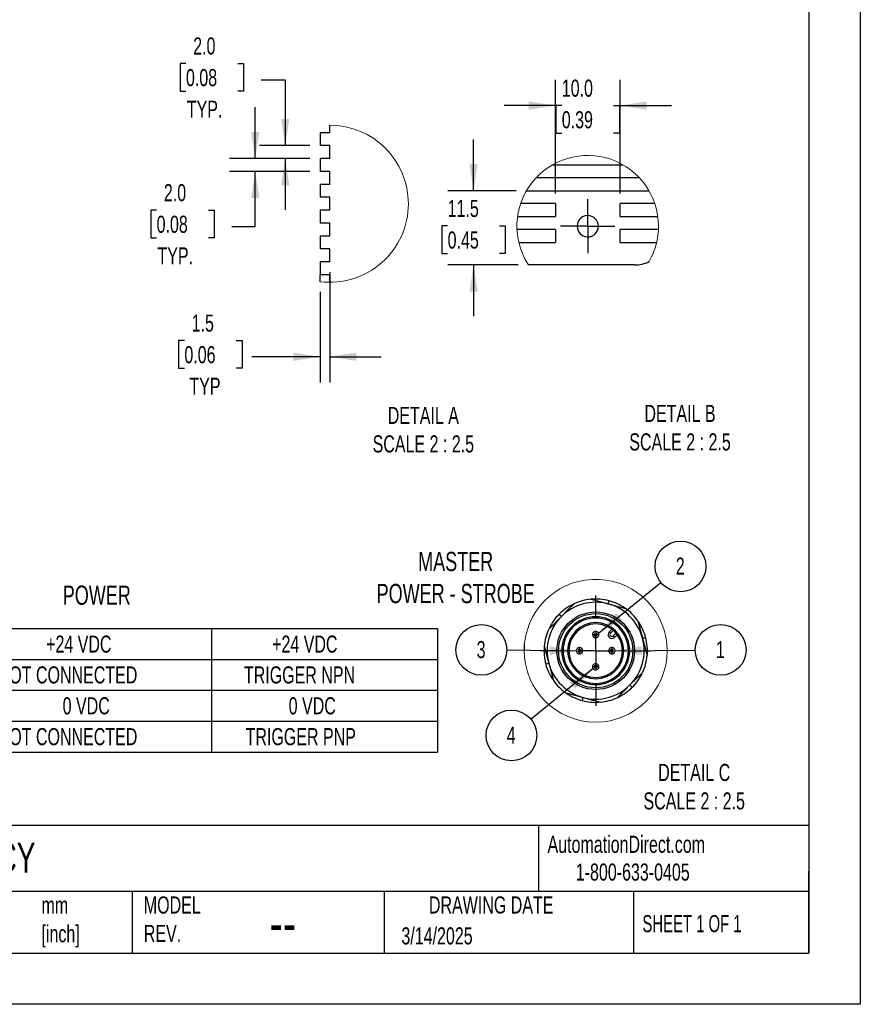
# Model space of a CAD drawing. Header units: millimetres. Extents: x 0 to 699, y 0 to 540.
# Tile 4 of 5: x 438 to 699, y 0 to 305. Entities that reach past the tile are written whole.
import ezdxf

# ---------------------------------------------------------------- set-up
doc = ezdxf.new("R2010")
doc.units = ezdxf.units.MM
doc.header["$LTSCALE"] = 2.5
doc.linetypes.add('CENTERX2', pattern=[20.32, 12.7, -2.54, 2.54, -2.54])
doc.layers.add('CENTER', color=40, linetype='CENTERX2')
doc.layers.add('DIMENSIONS', color=140, linetype='Continuous', lineweight=25)
doc.layers.add('TEXT', color=140, linetype='Continuous', lineweight=25)
doc.styles.add('SLDTEXTSTYLE0', font='TXT', dxfattribs={"width": 0.7})
doc.styles.add('SLDTEXTSTYLE1', font='TXT', dxfattribs={"width": 0.65})
doc.dimstyles.new('SLDDIMSTYLE7', dxfattribs={"dimtxt": 5.39502, "dimasz": 8.255, "dimexe": 0, "dimexo": 0.0625, "dimgap": 1.348755, "dimtad": 0, "dimtih": 1, "dimtoh": 1, "dimdec": 1, "dimlfac": 0.5, "dimrnd": 1e-09, "dimzin": 4, "dimdsep": 46, "dimtxsty": 'SLDTEXTSTYLE0', "dimsah": 1, "dimcen": 0.09, "dimadec": 0, "dimazin": 1, "dimtfac": 1, "dimtdec": 1, "dimtmove": 0, "dimatfit": 0, "dimfxl": 0, "dimfrac": 2, "dimtolj": 1, "dimtzin": 12, "dimarcsym": 0})
doc.dimstyles.new('SLDDIMSTYLE8', dxfattribs={"dimtxt": 5.39502, "dimasz": 8.255, "dimexe": 0, "dimexo": 0.0625, "dimgap": 1.348755, "dimtad": 0, "dimtih": 1, "dimtoh": 1, "dimdec": 1, "dimlfac": 0.5, "dimrnd": 1e-09, "dimzin": 12, "dimdsep": 46, "dimtxsty": 'SLDTEXTSTYLE0', "dimsah": 1, "dimcen": 0.09, "dimadec": 0, "dimazin": 3, "dimtfac": 1, "dimtdec": 1, "dimtmove": 0, "dimatfit": 0, "dimfxl": 0, "dimfrac": 2, "dimtolj": 1, "dimtzin": 12, "dimarcsym": 0})
doc.dimstyles.new('SLDDIMSTYLE9', dxfattribs={"dimtxt": 0.18, "dimasz": 8.255, "dimexe": 0, "dimexo": 0.0625, "dimgap": 0, "dimtad": 0, "dimtih": 1, "dimtoh": 1, "dimdec": 0, "dimrnd": 1e-09, "dimzin": 0, "dimdsep": 46, "dimtxsty": 'Standard', "dimsah": 1, "dimcen": 0.09, "dimadec": 0, "dimazin": 0, "dimtfac": 8.255, "dimtdec": 0, "dimtofl": 0, "dimtmove": 0, "dimatfit": 3, "dimfxl": 0, "dimfrac": 2, "dimtolj": 1, "dimtzin": 0, "dimarcsym": 0})

# ---------------------------------------------------------------- blocks, each defined once
blk = doc.blocks.new('SW_TABLEANNOTATION_0')
at = {"layer": 'DIMENSIONS', "color": 0}
for p, q in [((0, 0), (0, -9.56)), ((0, 0), (69.92, 0)), ((69.92, 0), (69.92, -9.56)), ((69.92, 0), (139.84, 0)), ((139.84, 0), (139.84, -9.56)), ((139.84, 0), (209.76, 0)), ((209.76, 0), (209.76, -9.56)), ((0, -9.56), (0, -19.11)), ((0, -9.56), (69.92, -9.56)), ((69.92, -9.56), (69.92, -19.11)), ((69.92, -9.56), (139.84, -9.56)), ((139.84, -9.56), (139.84, -19.11)), ((139.84, -9.56), (209.76, -9.56)), ((209.76, -9.56), (209.76, -19.11)), ((0, -19.11), (0, -28.67)), ((0, -19.11), (69.92, -19.11)), ((69.92, -19.11), (69.92, -28.67)), ((69.92, -19.11), (139.84, -19.11)), ((139.84, -19.11), (139.84, -28.67)), ((139.84, -19.11), (209.76, -19.11)), ((209.76, -19.11), (209.76, -28.67)), ((0, -28.67), (0, -38.22)), ((0, -28.67), (69.92, -28.67)), ((69.92, -28.67), (69.92, -38.22)), ((69.92, -28.67), (139.84, -28.67)), ((139.84, -28.67), (139.84, -38.22)), ((139.84, -28.67), (209.76, -28.67)), ((209.76, -28.67), (209.76, -38.22)), ((0, -38.22), (69.92, -38.22)), ((69.92, -38.22), (139.84, -38.22)), ((139.84, -38.22), (209.76, -38.22))]:
    blk.add_line(p, q, dxfattribs=at)
at = {"layer": 'DIMENSIONS', "color": 0, "attachment_point": 1, "style": 'SLDTEXTSTYLE0'}
for s, insert, char_height in [('PIN-1 (BROWN)', (1.25, -2.15), 5.2917), ('+24 VDC', (88.67, -2.15), 5.292), ('+24 VDC', (158.6, -2.15), 5.292), ('PIN-2 (WHITE)', (1.25, -11.7), 5.2917), ('NOT CONNECTED', (73.71, -11.7), 5.2917), ('TRIGGER NPN', (149.88, -11.7), 5.2917), ('PIN-3 (BLUE)', (1.25, -21.26), 5.2917), ('0 VDC', (93.8, -21.26), 5.292), ('0 VDC', (163.73, -21.26), 5.292), ('PIN-4 (BLACK)', (1.25, -30.81), 5.2917), ('NOT CONNECTED', (73.71, -30.81), 5.2917), ('TRIGGER PNP', (150.4, -30.81), 5.2917)]:
    blk.add_mtext(s, dxfattribs=dict(at, insert=insert, char_height=char_height))
blk = doc.blocks.new('_D_22')
at = {"layer": 'DIMENSIONS'}
for p, q in [((489.87, 291.3), (488.06, 291.3)), ((488.06, 291.3), (488.06, 282.72)), ((505.9, 291.3), (507.71, 291.3)), ((507.71, 291.3), (507.71, 282.72)), ((513.15, 286.25), (520.59, 286.25)), ((520.59, 286.25), (520.59, 265.84)), ((488.06, 282.72), (489.87, 282.72)), ((507.71, 282.72), (505.9, 282.72)), ((528.19, 265.84), (512.65, 265.84)), ((528.19, 261.84), (512.65, 261.84)), ((520.59, 261.84), (520.59, 245.96))]:
    blk.add_line(p, q, dxfattribs=at)
for points in [[(520.59, 265.84), (521.86, 274.09), (519.32, 274.09)], [(520.59, 261.84), (519.32, 253.58), (521.86, 253.58)]]:
    blk.add_solid(points, dxfattribs=at)
at = {"layer": 'DIMENSIONS', "char_height": 5.292, "attachment_point": 1, "style": 'SLDTEXTSTYLE0'}
for s, insert in [('2.0', (492.11, 299.33)), ('0.08', (489.87, 289.54)), ('TYP.', (490.13, 279.76))]:
    blk.add_mtext(s, dxfattribs=dict(at, insert=insert))
blk = doc.blocks.new('_D_23')
at = {"layer": 'DIMENSIONS'}
for p, q in [((511.31, 261.84), (511.31, 277.71)), ((528.19, 261.84), (503.38, 261.84)), ((528.19, 257.84), (503.38, 257.84)), ((511.31, 240.84), (511.31, 257.84)), ((480.79, 245.88), (478.98, 245.88)), ((478.98, 245.88), (478.98, 237.31)), ((496.82, 245.88), (498.63, 245.88)), ((498.63, 245.88), (498.63, 237.31)), ((504.07, 240.84), (511.31, 240.84)), ((478.98, 237.31), (480.79, 237.31)), ((498.63, 237.31), (496.82, 237.31))]:
    blk.add_line(p, q, dxfattribs=at)
for points in [[(511.31, 261.84), (512.58, 270.09), (510.04, 270.09)], [(511.31, 257.84), (510.04, 249.58), (512.58, 249.58)]]:
    blk.add_solid(points, dxfattribs=at)
at = {"layer": 'DIMENSIONS', "char_height": 5.292, "attachment_point": 1, "style": 'SLDTEXTSTYLE0'}
for s, insert in [('2.0', (483.03, 253.91)), ('0.08', (480.79, 244.13)), ('TYP.', (481.05, 234.35))]:
    blk.add_mtext(s, dxfattribs=dict(at, insert=insert))
blk = doc.blocks.new('_D_24')
at = {"layer": 'DIMENSIONS'}
for p, q in [((534.36, 226.66), (534.36, 192.54)), ((531.36, 220.53), (531.36, 192.54)), ((489.38, 205.52), (487.57, 205.52)), ((487.57, 205.52), (487.57, 196.95)), ((505.42, 205.52), (507.23, 205.52)), ((507.23, 205.52), (507.23, 196.95)), ((531.36, 200.47), (510.25, 200.47)), ((534.36, 200.47), (550.24, 200.47)), ((487.57, 196.95), (489.38, 196.95)), ((507.23, 196.95), (505.42, 196.95))]:
    blk.add_line(p, q, dxfattribs=at)
for points in [[(531.36, 200.47), (523.11, 201.74), (523.11, 199.2)], [(534.36, 200.47), (542.62, 199.2), (542.62, 201.74)]]:
    blk.add_solid(points, dxfattribs=at)
at = {"layer": 'DIMENSIONS', "char_height": 5.292, "attachment_point": 1, "style": 'SLDTEXTSTYLE0'}
for s, insert in [('1.5', (491.63, 213.55)), ('0.06', (489.38, 203.77)), ('TYP', (490.93, 193.99))]:
    blk.add_mtext(s, dxfattribs=dict(at, insert=insert))
blk = doc.blocks.new('_D_25')
at = {"layer": 'DIMENSIONS'}
for p, q in [((604.17, 251.05), (604.17, 286.18)), ((624.17, 251.05), (624.17, 286.18)), ((604.17, 278.24), (588.3, 278.24)), ((606.15, 278.24), (604.34, 278.24)), ((604.34, 278.24), (604.34, 269.67)), ((622.18, 278.24), (623.99, 278.24)), ((623.99, 278.24), (623.99, 269.67)), ((624.17, 278.24), (640.05, 278.24)), ((604.34, 269.67), (606.15, 269.67)), ((623.99, 269.67), (622.18, 269.67))]:
    blk.add_line(p, q, dxfattribs=at)
for points in [[(604.17, 278.24), (595.92, 279.51), (595.92, 276.97)], [(624.17, 278.24), (632.43, 276.97), (632.43, 279.51)]]:
    blk.add_solid(points, dxfattribs=at)
at = {"layer": 'DIMENSIONS', "char_height": 5.292, "attachment_point": 1, "style": 'SLDTEXTSTYLE0'}
for s, insert in [('10.0', (606.15, 286.27)), ('0.39', (606.15, 276.49))]:
    blk.add_mtext(s, dxfattribs=dict(at, insert=insert))
blk = doc.blocks.new('_D_26')
at = {"layer": 'DIMENSIONS'}
for p, q in [((578.85, 251.88), (578.85, 267.75)), ((592.05, 251.88), (570.91, 251.88)), ((570.83, 241), (569.02, 241)), ((569.02, 241), (569.02, 232.43)), ((586.87, 241), (588.68, 241)), ((588.68, 241), (588.68, 232.43)), ((569.02, 232.43), (570.83, 232.43)), ((588.68, 232.43), (586.87, 232.43)), ((592.67, 228.88), (570.91, 228.88)), ((578.85, 228.88), (578.85, 213))]:
    blk.add_line(p, q, dxfattribs=at)
for points in [[(578.85, 251.88), (580.12, 260.13), (577.58, 260.13)], [(578.85, 228.88), (577.58, 220.62), (580.12, 220.62)]]:
    blk.add_solid(points, dxfattribs=at)
at = {"layer": 'DIMENSIONS', "char_height": 5.292, "attachment_point": 1, "style": 'SLDTEXTSTYLE0'}
for s, insert in [('11.5', (570.83, 249.03)), ('0.45', (570.83, 239.25))]:
    blk.add_mtext(s, dxfattribs=dict(at, insert=insert))
blk = doc.blocks.new('SW_CENTERMARKSYMBOL_19')
at = {"layer": 'CENTER', "color": 0}
for p, q in [((0, 5.08), (0, 8.38)), ((0, 0), (0, 5.08)), ((-5.08, 0), (-8.38, 0)), ((0, 0), (-5.08, 0)), ((0, 0), (0, -5.08)), ((0, 0), (5.08, 0)), ((5.08, 0), (8.38, 0)), ((0, -5.08), (0, -8.38))]:
    blk.add_line(p, q, dxfattribs=at)
blk = doc.blocks.new('SW_NOTE_0')
at = {"layer": 'DIMENSIONS', "color": 0}
blk.add_circle((7.86, 0.07), 7.86, dxfattribs=at)
at = {"layer": 'DIMENSIONS', "color": 0, "insert": (7.77, 2.82), "char_height": 5.29, "attachment_point": 2, "style": 'SLDTEXTSTYLE0'}
blk.add_mtext('1', dxfattribs=at)
blk = doc.blocks.new('SW_NOTE_0_1')
at = {"layer": 'DIMENSIONS', "color": 0}
blk.add_circle((-6.08, -4.98), 7.86, dxfattribs=at)
at = {"layer": 'DIMENSIONS', "color": 0, "insert": (-6.17, -2.23), "char_height": 5.29, "attachment_point": 2, "style": 'SLDTEXTSTYLE0'}
blk.add_mtext('4', dxfattribs=at)
blk = doc.blocks.new('SW_NOTE_0_2')
at = {"layer": 'DIMENSIONS', "color": 0}
blk.add_circle((-7.86, 0.09), 7.86, dxfattribs=at)
at = {"layer": 'DIMENSIONS', "color": 0, "insert": (-7.95, 2.85), "char_height": 5.29, "attachment_point": 2, "style": 'SLDTEXTSTYLE0'}
blk.add_mtext('3', dxfattribs=at)
blk = doc.blocks.new('SW_NOTE_0_3')
at = {"layer": 'DIMENSIONS', "color": 0}
blk.add_circle((6.1, 4.96), 7.86, dxfattribs=at)
at = {"layer": 'DIMENSIONS', "color": 0, "insert": (6, 7.71), "char_height": 5.29, "attachment_point": 2, "style": 'SLDTEXTSTYLE0'}
blk.add_mtext('2', dxfattribs=at)
blk = doc.blocks.new('SW_CENTERMARKSYMBOL_20')
at = {"layer": 'CENTER', "color": 0}
for p, q in [((0, 10.16), (0, 17.08)), ((0, 0), (0, 5.08)), ((-10.16, 0), (-17.08, 0)), ((0, 0), (-5.08, 0)), ((0, 0), (0, -5.08)), ((0, 0), (5.08, 0)), ((10.16, 0), (17.08, 0)), ((0, -10.16), (0, -17.08))]:
    blk.add_line(p, q, dxfattribs=at)

msp = doc.modelspace()

# ---------------------------------------------------------------- linework, layer by layer
at = {"color": 7, "linetype": 'Continuous'}
for p, q in [((698.51, 539.76), (698.51, 0.01)), ((698.51, 0.01), (0.01, 0.01))]:
    msp.add_line(p, q, dxfattribs=at)
for p, q in [((534.36, 269.84), (534.36, 272.15)), ((534.36, 269.84), (531.36, 269.84)), ((531.36, 269.84), (531.36, 265.84)), ((534.36, 265.84), (531.36, 265.84)), ((534.36, 261.84), (534.36, 265.84)), ((534.36, 261.84), (531.36, 261.84)), ((531.36, 261.84), (531.36, 257.84)), ((603.27, 259.88), (625.08, 259.88)), ((534.36, 257.84), (531.36, 257.84)), ((534.36, 253.84), (534.36, 257.84)), ((534.36, 253.84), (531.36, 253.84)), ((531.36, 253.84), (531.36, 249.84)), ((630.14, 255.88), (598.21, 255.88)), ((595.23, 251.88), (633.12, 251.88)), ((534.36, 249.84), (531.36, 249.84)), ((534.36, 245.84), (534.36, 249.84)), ((604.17, 247.88), (593.42, 247.88)), ((604.17, 247.88), (604.17, 243.88)), ((634.93, 247.88), (624.17, 247.88)), ((624.17, 243.88), (624.17, 247.88)), ((534.36, 245.84), (531.36, 245.84)), ((531.36, 245.84), (531.36, 241.84)), ((592.47, 243.88), (604.17, 243.88)), ((624.17, 243.88), (635.87, 243.88)), ((534.36, 241.84), (531.36, 241.84)), ((534.36, 237.84), (534.36, 241.84)), ((534.36, 237.84), (531.36, 237.84)), ((531.36, 237.84), (531.36, 233.84)), ((604.17, 239.88), (592.29, 239.88)), ((604.17, 239.88), (604.17, 235.88)), ((636.06, 239.88), (624.17, 239.88)), ((624.17, 235.88), (624.17, 239.88)), ((592.85, 235.88), (604.17, 235.88)), ((624.17, 235.88), (635.5, 235.88)), ((534.36, 233.84), (531.36, 233.84)), ((534.36, 229.84), (534.36, 233.84)), ((534.36, 229.84), (531.36, 229.84)), ((531.36, 229.84), (531.36, 225.84)), ((628.67, 228.88), (595.85, 228.88)), ((534.36, 225.84), (531.36, 225.84)), ((531.36, 223.7), (531.36, 225.84)), ((534.36, 223.52), (534.36, 225.84)), ((620.81, 115.34), (621.6, 116.13)), ((615.64, 114.47), (616.16, 114.47)), ((617.12, 114.47), (616.16, 114.47)), ((617.12, 114.47), (617.64, 114.47)), ((622.07, 115.75), (621.24, 114.92)), ((622.08, 114.07), (622.92, 114.9)), ((623.3, 114.43), (622.51, 113.64)), ((594.64, 109.47), (594.64, 111.7)), ((611.64, 109.96), (611.64, 110.47)), ((611.64, 109.96), (611.64, 108.99)), ((621.64, 110.47), (621.64, 109.96)), ((621.64, 108.99), (621.64, 109.96)), ((594.64, 109.47), (594.53, 109.47)), ((606.54, 109.47), (606.14, 109.47)), ((607.94, 109.47), (608.34, 109.47)), ((611.64, 108.47), (611.64, 108.99)), ((621.64, 108.99), (621.64, 108.47)), ((624.94, 109.47), (625.34, 109.47)), ((627.14, 109.47), (626.74, 109.47)), ((616.16, 104.47), (615.64, 104.47)), ((616.16, 104.47), (617.12, 104.47)), ((617.64, 104.47), (617.12, 104.47))]:
    msp.add_line(p, q)
at = {"flags": 128}
for points in [[(615.14, 125.4), (617.89, 124.67), (620.52, 123.96)], [(606.03, 120.08), (607.96, 122.01), (609.97, 124.02)], [(620.52, 123.96), (620.63, 124.36), (620.71, 124.67), (620.76, 124.86), (620.78, 124.93)], [(620.52, 123.96), (623.15, 123.26), (625.9, 122.52)], [(602.1, 116.14), (604.11, 118.15), (606.03, 120.08)], [(606.03, 120.08), (605.74, 120.37), (605.52, 120.6), (605.37, 120.74), (605.33, 120.79)], [(629.69, 118.73), (630.42, 115.99), (631.13, 113.36)], [(620.81, 115.34), (620.82, 115.33), (620.84, 115.31), (620.88, 115.27), (620.94, 115.22), (621, 115.15), (621.07, 115.08), (621.15, 115), (621.24, 114.92)], [(622.45, 113.59), (622.45, 113.6), (622.42, 113.63), (622.39, 113.67), (622.34, 113.73), (622.28, 113.79), (622.21, 113.87), (622.13, 113.96), (622.06, 114.04)], [(622.08, 114.07), (622.17, 113.99), (622.25, 113.91), (622.32, 113.83), (622.38, 113.77), (622.44, 113.72), (622.48, 113.68), (622.5, 113.65), (622.51, 113.64)], [(631.13, 113.36), (631.53, 113.46), (631.84, 113.54), (632.03, 113.6), (632.09, 113.61)], [(631.13, 113.36), (631.83, 110.72), (632.57, 107.98)], [(600.71, 110.97), (601.46, 108.15), (602.15, 105.59)], [(601.18, 105.33), (601.25, 105.35), (601.44, 105.4), (601.75, 105.48), (602.15, 105.59)], [(602.15, 105.59), (602.84, 103.03), (603.59, 100.21)], [(631.18, 102.8), (629.17, 100.79), (627.25, 98.87)], [(627.25, 98.87), (625.32, 96.94), (623.31, 94.93)], [(627.95, 98.16), (627.91, 98.21), (627.76, 98.35), (627.54, 98.57), (627.25, 98.87)], [(607.38, 96.43), (610.19, 95.67), (612.76, 94.98)], [(612.5, 94.02), (612.52, 94.08), (612.57, 94.28), (612.65, 94.58), (612.76, 94.98)], [(612.76, 94.98), (615.32, 94.3), (618.14, 93.54)]]:
    msp.add_lwpolyline(points, dxfattribs=at)
for radius in [12, 11.49]:
    msp.add_circle((616.64, 109.47), radius)
at = {"color": 7, "linetype": 'Continuous', "lineweight": 18}
for centre, radius, start, end in [((534.36, 247.84), 24.32, 0, 90), ((614.17, 240.88), 21.91, 0, 213.2137), ((534.36, 247.84), 24.32, 262.9136, 0), ((614.17, 240.88), 21.91, 330.0725, 0), ((616.64, 109.47), 22.11, 0, 174.2307), ((616.64, 109.47), 22.11, 180, 0)]:
    msp.add_arc(centre, radius, start, end, dxfattribs=at)
for centre, radius, start, end in [((614.17, 240.88), 3.3, 89.9999, 270.0001), ((614.17, 240.88), 3.3, 270.0002, 89.9998), ((628.68, 238.78), 9.9, 269.9558, 296.8852), ((616.64, 109.47), 16, 95.364, 105), ((616.64, 109.47), 16, 75.0002, 95.3639), ((616.64, 109.47), 16, 115.4596, 135), ((616.64, 109.47), 15, 75, 135), ((616.64, 109.47), 16, 105.0001, 114.636), ((616.64, 109.47), 15, 15, 75), ((616.64, 109.47), 16, 55.4595, 74.9999), ((616.64, 109.47), 16, 35.3642, 54.6358), ((616.64, 109.47), 15, 135, 195), ((616.64, 109.47), 16, 134.9999, 153.5861), ((616.64, 109.47), 10.5, 0, 180), ((616.64, 109.47), 10.1, 0, 180), ((616.64, 109.47), 16, 155.3642, 174.6358), ((616.64, 109.47), 8.7, 0, 180), ((616.64, 109.47), 8.3, 0, 180), ((616.64, 109.47), 16, 14.9997, 33.5863), ((616.64, 114.47), 1, 359.9999, 180.0001), ((616.64, 114.47), 1, 180.0003, 359.9997), ((616.64, 114.47), 0.485, 359.9994, 180.0006), ((616.64, 114.47), 0.485, 180.0003, 359.9997), ((621.66, 114.49), 1.2, 134.9999, 311.4314), ((621.66, 114.49), 0.6, 135, 311.431), ((621.66, 114.5), 0.606, 311.4478, 314.9829), ((621.66, 114.49), 1.2, 311.43, 315.0012), ((616.64, 109.47), 15, 315, 15), ((616.64, 109.47), 16, 354.6358, 15.0001), ((616.64, 109.47), 16, 175.4595, 195), ((611.64, 109.47), 1, 89.9999, 270.0001), ((611.64, 109.47), 0.485, 90.0002, 269.9998), ((611.64, 109.47), 1, 269.9999, 90.0001), ((611.64, 109.47), 0.485, 270.0002, 89.9998), ((621.64, 109.47), 1, 89.9999, 270.0001), ((621.64, 109.47), 0.485, 90.0002, 269.9998), ((621.64, 109.47), 1, 269.9999, 90.0001), ((621.64, 109.47), 0.485, 270.0002, 89.9998), ((616.64, 109.47), 10.5, 180, 360), ((616.64, 109.47), 10.1, 180, 0), ((616.64, 109.47), 8.7, 180, 0), ((616.64, 109.47), 8.3, 180, 0), ((616.64, 109.47), 16, 335.3642, 354.6358), ((616.64, 109.47), 16, 195, 213.5862), ((616.64, 109.47), 15, 195, 255), ((616.64, 104.47), 1, 359.9999, 180.0001), ((616.64, 104.47), 1, 179.9999, 0.0001), ((616.64, 104.47), 0.485, 0.0003, 179.9997), ((616.64, 104.47), 0.485, 180.0003, 359.9997), ((616.64, 109.47), 16, 315, 333.5861), ((616.64, 109.47), 16, 215.364, 234.636), ((616.64, 109.47), 15, 255, 315), ((616.64, 109.47), 16, 295.4594, 315), ((616.64, 109.47), 16, 235.4596, 254.9999), ((616.64, 109.47), 16, 275.3641, 294.6358), ((616.64, 109.47), 16, 254.9999, 273.5861)]:
    msp.add_arc(centre, radius, start, end)
at = {"layer": 'TEXT'}
for p, q in [((682.62, 523.88), (682.62, 15.87)), ((682.62, 55.32), (15.87, 55.32)), ((598.94, 55.32), (598.94, 34.92)), ((682.62, 15.87), (682.62, 41.27)), ((682.62, 34.92), (15.87, 34.92)), ((473.25, 34.92), (473.25, 15.87)), ((551.16, 34.92), (551.16, 15.87)), ((628.37, 34.92), (628.37, 15.87)), ((15.87, 15.87), (682.62, 15.87))]:
    msp.add_line(p, q, dxfattribs=at)

# ---------------------------------------------------------------- block references
at = {"layer": 'CENTER'}
for name, p in [('SW_CENTERMARKSYMBOL_19', (614.17, 240.88)), ('SW_CENTERMARKSYMBOL_20', (616.64, 109.47))]:
    msp.add_blockref(name, p, dxfattribs=at)
at = {"layer": 'DIMENSIONS'}
for name, p in [('SW_NOTE_0_3', (636.79, 130.6)), ('SW_TABLEANNOTATION_0', (357.92, 116.32)), ('SW_NOTE_0_2', (589.13, 109.62)), ('SW_NOTE_0', (647.43, 109.65)), ('SW_NOTE_0_1', (596.65, 88.23))]:
    msp.add_blockref(name, p, dxfattribs=at)

# ---------------------------------------------------------------- texts
at = {"color": 179, "linetype": 'Continuous', "lineweight": 18, "char_height": 5.2917, "attachment_point": 1, "style": 'SLDTEXTSTYLE0'}
for s, insert in [('AutomationDirect.com', (601.74, 52.19)), ('1-800-633-0405', (610.48, 43.59))]:
    msp.add_mtext(s, dxfattribs=dict(at, insert=insert))
at = {"layer": 'DIMENSIONS', "attachment_point": 2, "style": 'SLDTEXTSTYLE0'}
for s, insert, char_height in [('DETAIL A^JSCALE 2 : 2.5', (563.31, 184.96), 5.2917), ('DETAIL B^JSCALE 2 : 2.5', (642.73, 185.58), 5.2917), ('MASTER^JPOWER - STROBE', (573.32, 140.08), 5.9531), ('POWER', (462.28, 129.64), 5.953), ('DETAIL C^JSCALE 2 : 2.5', (647.12, 74.44), 5.2917)]:
    msp.add_mtext(s, dxfattribs=dict(at, insert=insert, char_height=char_height))
at = {"layer": 'TEXT'}
for s, insert, char_height, attachment_point, style in [('BD2ZD5CY', (398.02, 50.06), 9.26, 1, 'SLDTEXTSTYLE0'), ('mm^J[inch]', (445.16, 33.32), 5.292, 1, 'SLDTEXTSTYLE0'), ('MODEL ^JREV.', (476.83, 33.41), 5.2917, 1, 'SLDTEXTSTYLE0'), ('DRAWING DATE', (584.31, 33.41), 5.2917, 2, 'SLDTEXTSTYLE0'), ('SHEET 1 OF 1', (631.1, 27.63), 5.2917, 1, 'SLDTEXTSTYLE1'), ('--', (515.74, 31.84), 13.229, 1, 'SLDTEXTSTYLE0'), ('3/14/2025', (556.53, 23.84), 5.292, 1, 'SLDTEXTSTYLE0')]:
    msp.add_mtext(s, dxfattribs=dict(at, insert=insert, char_height=char_height, attachment_point=attachment_point, style=style))

# ---------------------------------------------------------------- dimensions: what is measured, and where the dimension line sits
at = {"layer": 'DIMENSIONS'}
for base, p2, picture, middle in [((520.59, 265.84), (531.36, 265.84), '_D_22', (520.59, 286.25)), ((511.31, 257.84), (531.36, 257.84), '_D_23', (511.31, 240.84))]:
    dim = msp.add_linear_dim(base=base, p1=(531.36, 261.84), p2=p2, angle=90, text='<>\\PTYP.', dimstyle='SLDDIMSTYLE7', dxfattribs=at)
    dim.commit()
    dim.dimension.update_dxf_attribs({"geometry": picture, "text_midpoint": middle, "dimtype": 160})
dim = msp.add_linear_dim(base=(624.17, 278.24), p1=(604.17, 247.88), p2=(624.17, 247.88), dimstyle='SLDDIMSTYLE7', dxfattribs=at)
dim.commit()
dim.dimension.update_dxf_attribs({"geometry": '_D_25', "text_midpoint": (614.17, 278.24), "dimtype": 160})
dim = msp.add_linear_dim(base=(578.85, 228.88), p1=(595.23, 251.88), p2=(595.85, 228.88), angle=90, dimstyle='SLDDIMSTYLE8', dxfattribs=at)
dim.commit()
dim.dimension.update_dxf_attribs({"geometry": '_D_26', "text_midpoint": (578.85, 241), "dimtype": 160})
dim = msp.add_linear_dim(base=(534.36, 200.47), p1=(531.36, 223.7), p2=(534.36, 229.84), text='<>\\PTYP', dimstyle='SLDDIMSTYLE8', dxfattribs=at)
dim.commit()
dim.dimension.update_dxf_attribs({"geometry": '_D_24', "text_midpoint": (497.4, 200.47), "dimtype": 160})

# ---------------------------------------------------------------- leaders
for points in [[(617.53, 114.92), (636.79, 130.6)], [(610.65, 109.36), (589.13, 109.62)], [(622.64, 109.44), (647.43, 109.65)], [(615.81, 103.92), (596.65, 88.23)]]:
    msp.add_leader(points, dimstyle='SLDDIMSTYLE9', dxfattribs=at)

doc.saveas('drawing.dxf')
